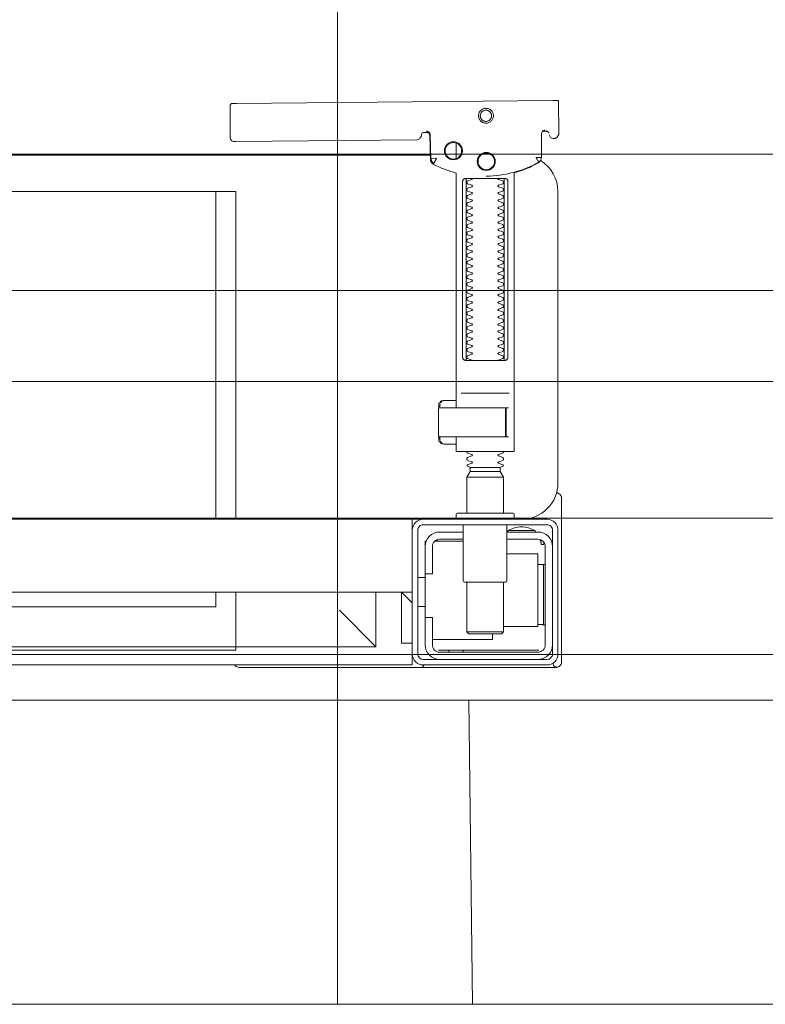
# Model space of a CAD drawing. Header units: millimetres. Extents: x -6792 to 22441, y -13430 to 4653.
# Tile 42 of 256: x -4242 to -4221, y -10145 to -10118. Entities that reach past the tile are written whole.
import ezdxf

# ---------------------------------------------------------------- set-up
doc = ezdxf.new("R2010")
doc.units = ezdxf.units.MM
doc.linetypes.add('Kropki i Kreski', pattern=[6.702778, 3.527778, -1.763889, 0, -1.411111])
doc.layers.add('_A_OCIEPLENIE_WNĘTRZA', color=7, linetype='BATTING', lineweight=0, true_color=0x595959)
doc.layers.add('TS_INNE_OBIEKTY', color=7, linetype='Continuous', lineweight=25, true_color=0xe60000)
doc.layers.add('_A_WIDOK_URZĄDZENIA NA DACHU', color=163, linetype='Continuous', lineweight=13)
doc.layers.add('_A_ŚCIANY WEWNĘTRZNE', color=7, linetype='Continuous', lineweight=13)
doc.layers.add('Wyposazenie Wew - Urzadzenia Sanitarne', color=6, linetype='Continuous')
doc.linetypes.add('BATTING', pattern='A,0.0001,-0.1,[134,ltypeshp.shx,S=0.1,R=0,X=-0.1,Y=0],-0.2,[134,ltypeshp.shx,S=0.1,R=180,X=0.1,Y=0],-0.1', length=0.4001)

# ---------------------------------------------------------------- blocks, each defined once
blk = doc.blocks.new('zw$47C3')
at = {"lineweight": 0}
for points in [[(0.41561, 0.15596), (0.41465, 0.15595), (0.41442, 0.15592), (0.4142, 0.15584), (0.414, 0.15571), (0.41402, 0.15575), (0.41396, 0.15555), (0.41394, 0.15535, -0.157432), (0.41376, 0.15476), (0.41347, 0.15436, -0.241147), (0.41267, 0.15393), (0.36288, 0.15346), (0.36271, 0.15345), (0.36256, 0.15345), (0.36245, 0.15345), (0.36231, 0.15346), (0.36215, 0.15348), (0.36199, 0.15353), (0.36184, 0.15361), (0.36171, 0.15371), (0.36159, 0.15383), (0.3615, 0.15397), (0.36143, 0.15412), (0.36139, 0.15428), (0.36137, 0.15445), (0.36132, 0.16345), (0.3616, 0.16384)], [(0.44785, 0.15658), (0.44764, 0.15656), (0.44742, 0.15648), (0.44722, 0.15635), (0.44703, 0.15614, 0.132231), (0.44689, 0.15564), (0.44684, 0.14909)], [(0.44905, 0.15528, 0.415336), (0.45007, 0.15429)], [(0.45022, 0.1543), (0.45035, 0.1543), (0.4505, 0.15431), (0.45064, 0.15434), (0.45078, 0.1544), (0.45091, 0.15447), (0.45102, 0.15456), (0.45113, 0.15466), (0.45145, 0.15512, 0.158481), (0.45163, 0.15571)], [(0.43169, 0.14393, 0.125713), (0.44604, 0.14774, 0.121439), (0.44656, 0.14823, -0.262119), (0.45138, 0.13968), (0.45138, 0.05968, -0.414214), (0.44138, 0.04968), (0.43889, 0.04968, 0.405519), (0.43938, 0.05018), (0.43938, 0.05088, 0.414214), (0.43888, 0.05138), (0.42388, 0.05138, 0.414214), (0.42338, 0.05088), (0.42338, 0.05018, 0.405519), (0.42386, 0.04968, 0.001664), (0.41131, 0.04968)], [(0.42338, 0.07232), (0.42338, 0.06852, 0.414214), (0.42358, 0.06832), (0.43599, 0.06832), (0.43918, 0.06832, 0.414214), (0.43938, 0.06852), (0.43938, 0.14485), (0.44022, 0.1451), (0.44106, 0.14537), (0.44189, 0.14568), (0.44271, 0.146), (0.44353, 0.14635), (0.44433, 0.14672), (0.44512, 0.14712), (0.44593, 0.14756), (0.44602, 0.14762), (0.4461, 0.14768), (0.44618, 0.14775), (0.44626, 0.14782), (0.44633, 0.1479), (0.44639, 0.14799)], [(0.42785, 0.09332, 0.182836), (0.42774, 0.09341), (0.42652, 0.09381, 0.050055), (0.42638, 0.09408), (0.42638, 0.09436, 0.050055), (0.42652, 0.09462), (0.42774, 0.09503, 0.719897), (0.42774, 0.09541), (0.42652, 0.09581, 0.050055), (0.42638, 0.09608), (0.42638, 0.09636, 0.050055), (0.42652, 0.09662), (0.42774, 0.09703, 0.719897), (0.42774, 0.09741), (0.42652, 0.09781, 0.050055), (0.42638, 0.09808), (0.42638, 0.09836, 0.050055), (0.42652, 0.09862), (0.42774, 0.09903, 0.719897), (0.42774, 0.09941), (0.42652, 0.09981, 0.050055), (0.42638, 0.10008), (0.42638, 0.10036, 0.050055), (0.42652, 0.10062), (0.42774, 0.10103, 0.719897), (0.42774, 0.10141), (0.42652, 0.10181, 0.050055), (0.42638, 0.10208), (0.42638, 0.10236, 0.050055), (0.42652, 0.10262), (0.42774, 0.10303, 0.719897), (0.42774, 0.10341), (0.42652, 0.10381, 0.050055), (0.42638, 0.10408), (0.42638, 0.10436, 0.050055), (0.42652, 0.10462), (0.42774, 0.10503, 0.719897), (0.42774, 0.10541), (0.42652, 0.10581, 0.050055), (0.42638, 0.10608), (0.42638, 0.10636, 0.050055), (0.42652, 0.10662), (0.42774, 0.10703, 0.719897), (0.42774, 0.10741), (0.42652, 0.10781, 0.050055), (0.42638, 0.10808), (0.42638, 0.10836, 0.050055), (0.42652, 0.10862), (0.42774, 0.10903, 0.719897), (0.42774, 0.10941), (0.42652, 0.10981, 0.050055), (0.42638, 0.11008), (0.42638, 0.11036, 0.050055), (0.42652, 0.11062), (0.42774, 0.11103, 0.719897), (0.42774, 0.11141), (0.42652, 0.11181, 0.050055), (0.42638, 0.11208), (0.42638, 0.11236, 0.050055), (0.42652, 0.11262), (0.42774, 0.11303, 0.719897), (0.42774, 0.11341), (0.42652, 0.11381, 0.050055), (0.42638, 0.11408), (0.42638, 0.11436, 0.050055), (0.42652, 0.11462), (0.42774, 0.11503, 0.719897), (0.42774, 0.11541), (0.42652, 0.11581, 0.050055), (0.42638, 0.11608), (0.42638, 0.11636, 0.050055), (0.42652, 0.11662), (0.42774, 0.11703, 0.719897), (0.42774, 0.11741), (0.42652, 0.11781, 0.050055), (0.42638, 0.11808), (0.42638, 0.11836, 0.050055), (0.42652, 0.11862), (0.42774, 0.11903, 0.719897), (0.42774, 0.11941), (0.42652, 0.11981, 0.050055), (0.42638, 0.12008), (0.42638, 0.12036, 0.050055), (0.42652, 0.12062), (0.42774, 0.12103, 0.719897), (0.42774, 0.12141), (0.42652, 0.12181, 0.050055), (0.42638, 0.12208), (0.42638, 0.12236, 0.050055), (0.42652, 0.12262), (0.42774, 0.12303, 0.719897), (0.42774, 0.12341), (0.42652, 0.12381, 0.050055), (0.42638, 0.12408), (0.42638, 0.12436, 0.050055), (0.42652, 0.12462), (0.42774, 0.12503, 0.719897), (0.42774, 0.12541), (0.42652, 0.12581, 0.050055), (0.42638, 0.12608), (0.42638, 0.12636, 0.050055), (0.42652, 0.12662), (0.42774, 0.12703, 0.719897), (0.42774, 0.12741), (0.42652, 0.12781, 0.050055), (0.42638, 0.12808), (0.42638, 0.12836, 0.050055), (0.42652, 0.12862), (0.42774, 0.12903, 0.719897), (0.42774, 0.12941), (0.42652, 0.12981, 0.050055), (0.42638, 0.13008), (0.42638, 0.13036, 0.050055), (0.42652, 0.13062), (0.42774, 0.13103, 0.719897), (0.42774, 0.13141), (0.42652, 0.13181, 0.050055), (0.42638, 0.13208), (0.42638, 0.13236, 0.050055), (0.42652, 0.13262), (0.42774, 0.13303, 0.719897), (0.42774, 0.13341), (0.42652, 0.13381, 0.050055), (0.42638, 0.13408), (0.42638, 0.13436, 0.050055), (0.42652, 0.13462), (0.42774, 0.13503, 0.719897), (0.42774, 0.13541), (0.42652, 0.13581, 0.050055), (0.42638, 0.13608), (0.42638, 0.13636, 0.050055), (0.42652, 0.13662), (0.42774, 0.13703, 0.719897), (0.42774, 0.13741), (0.42652, 0.13781, 0.050055), (0.42638, 0.13808), (0.42638, 0.13836, 0.050055), (0.42652, 0.13862), (0.42774, 0.13903, 0.719897), (0.42774, 0.13941), (0.42652, 0.13981, 0.050055), (0.42638, 0.14008), (0.42638, 0.14036, 0.050055), (0.42652, 0.14062), (0.42774, 0.14103, 0.719897), (0.42774, 0.14141), (0.42652, 0.14181, 0.050055), (0.42638, 0.14208), (0.42638, 0.14236, 0.050055), (0.42652, 0.14262), (0.42774, 0.14303, 0.474594), (0.42785, 0.14332)], [(0.4349, 0.14332, 0.474594), (0.43501, 0.14303), (0.43623, 0.14262, 0.050055), (0.43638, 0.14236), (0.43638, 0.14208, 0.050055), (0.43623, 0.14181), (0.43501, 0.14141, 0.719897), (0.43501, 0.14103), (0.43623, 0.14062, 0.050055), (0.43638, 0.14036), (0.43638, 0.14008, 0.050055), (0.43623, 0.13981), (0.43501, 0.13941, 0.719897), (0.43501, 0.13903), (0.43623, 0.13862, 0.050055), (0.43638, 0.13836), (0.43638, 0.13808, 0.050055), (0.43623, 0.13781), (0.43501, 0.13741, 0.719897), (0.43501, 0.13703), (0.43623, 0.13662, 0.050055), (0.43638, 0.13636), (0.43638, 0.13608, 0.050055), (0.43623, 0.13581), (0.43501, 0.13541, 0.719897), (0.43501, 0.13503), (0.43623, 0.13462, 0.050055), (0.43638, 0.13436), (0.43638, 0.13408, 0.050055), (0.43623, 0.13381), (0.43501, 0.13341, 0.719897), (0.43501, 0.13303), (0.43623, 0.13262, 0.050055), (0.43638, 0.13236), (0.43638, 0.13208, 0.050055), (0.43623, 0.13181), (0.43501, 0.13141, 0.719897), (0.43501, 0.13103), (0.43623, 0.13062, 0.050055), (0.43638, 0.13036), (0.43638, 0.13008, 0.050055), (0.43623, 0.12981), (0.43501, 0.12941, 0.719897), (0.43501, 0.12903), (0.43623, 0.12862, 0.050055), (0.43638, 0.12836), (0.43638, 0.12808, 0.050055), (0.43623, 0.12781), (0.43501, 0.12741, 0.719897), (0.43501, 0.12703), (0.43623, 0.12662, 0.050055), (0.43638, 0.12636), (0.43638, 0.12608, 0.050055), (0.43623, 0.12581), (0.43501, 0.12541, 0.719897), (0.43501, 0.12503), (0.43623, 0.12462, 0.050055), (0.43638, 0.12436), (0.43638, 0.12408, 0.050055), (0.43623, 0.12381), (0.43501, 0.12341, 0.719897), (0.43501, 0.12303), (0.43623, 0.12262, 0.050055), (0.43638, 0.12236), (0.43638, 0.12208, 0.050055), (0.43623, 0.12181), (0.43501, 0.12141, 0.719897), (0.43501, 0.12103), (0.43623, 0.12062, 0.050055), (0.43638, 0.12036), (0.43638, 0.12008, 0.050055), (0.43623, 0.11981), (0.43501, 0.11941, 0.719897), (0.43501, 0.11903), (0.43623, 0.11862, 0.050055), (0.43638, 0.11836), (0.43638, 0.11808, 0.050055), (0.43623, 0.11781), (0.43501, 0.11741, 0.719897), (0.43501, 0.11703), (0.43623, 0.11662, 0.050055), (0.43638, 0.11636), (0.43638, 0.11608, 0.050055), (0.43623, 0.11581), (0.43501, 0.11541, 0.719897), (0.43501, 0.11503), (0.43623, 0.11462, 0.050055), (0.43638, 0.11436), (0.43638, 0.11408, 0.050055), (0.43623, 0.11381), (0.43501, 0.11341, 0.719897), (0.43501, 0.11303), (0.43623, 0.11262, 0.050055), (0.43638, 0.11236), (0.43638, 0.11208, 0.050055), (0.43623, 0.11181), (0.43501, 0.11141, 0.719897), (0.43501, 0.11103), (0.43623, 0.11062, 0.050055), (0.43638, 0.11036), (0.43638, 0.11008, 0.050055), (0.43623, 0.10981), (0.43501, 0.10941, 0.719897), (0.43501, 0.10903), (0.43623, 0.10862, 0.050055), (0.43638, 0.10836), (0.43638, 0.10808, 0.050055), (0.43623, 0.10781), (0.43501, 0.10741, 0.719897), (0.43501, 0.10703), (0.43623, 0.10662, 0.050055), (0.43638, 0.10636), (0.43638, 0.10608, 0.050055), (0.43623, 0.10581), (0.43501, 0.10541, 0.719897), (0.43501, 0.10503), (0.43623, 0.10462, 0.050055), (0.43638, 0.10436), (0.43638, 0.10408, 0.050055), (0.43623, 0.10381), (0.43501, 0.10341, 0.719897), (0.43501, 0.10303), (0.43623, 0.10262, 0.050055), (0.43638, 0.10236), (0.43638, 0.10208, 0.050055), (0.43623, 0.10181), (0.43501, 0.10141, 0.719897), (0.43501, 0.10103), (0.43623, 0.10062, 0.050055), (0.43638, 0.10036), (0.43638, 0.10008, 0.050055), (0.43623, 0.09981), (0.43501, 0.09941, 0.719897), (0.43501, 0.09903), (0.43623, 0.09862, 0.050055), (0.43638, 0.09836), (0.43638, 0.09808, 0.050055), (0.43623, 0.09781), (0.43501, 0.09741, 0.719897), (0.43501, 0.09703), (0.43623, 0.09662, 0.050055), (0.43638, 0.09636), (0.43638, 0.09608, 0.050055), (0.43623, 0.09581), (0.43501, 0.09541, 0.719897), (0.43501, 0.09503), (0.43623, 0.09462, 0.050055), (0.43638, 0.09436), (0.43638, 0.09408, 0.050055), (0.43623, 0.09381), (0.43501, 0.09341, 0.182836), (0.4349, 0.09332)], [(0.43713, 0.07252), (0.43713, 0.08011), (0.4371, 0.08022), (0.43702, 0.08029), (0.43692, 0.08032), (0.43702, 0.0803), (0.43711, 0.08024), (0.43715, 0.08014), (0.43715, 0.07252), (0.43712, 0.07241), (0.43704, 0.07234), (0.43685, 0.07232), (0.43695, 0.07237), (0.43701, 0.07252), (0.43701, 0.08012), (0.43694, 0.08027), (0.43685, 0.08032), (0.41881, 0.08032, 0.414214), (0.41861, 0.08012), (0.41861, 0.07252, 0.414214), (0.41881, 0.07232), (0.43685, 0.07232)], [(0.43693, 0.07232, 0.414213), (0.43713, 0.07252), (0.43713, 0.08011), (0.43713, 0.07252), (0.4371, 0.07241), (0.43702, 0.07234), (0.43692, 0.07232)], [(0.42638, 0.06836), (0.42638, 0.06812, -0.050055), (0.42652, 0.06786), (0.42774, 0.06745, -0.719897), (0.42774, 0.06707), (0.42652, 0.06666, -0.050055), (0.42638, 0.0664), (0.42638, 0.06612, -0.050055), (0.42652, 0.06586), (0.42774, 0.06545, -0.719897), (0.42774, 0.06507), (0.42652, 0.06466, -0.050055), (0.42638, 0.0644), (0.42728, 0.06388), (0.42728, 0.06282), (0.42638, 0.06126), (0.42638, 0.05138)], [(0.43638, 0.06836), (0.43638, 0.06812, 0.050055), (0.43623, 0.06786), (0.43501, 0.06745, 0.719897), (0.43501, 0.06707), (0.43623, 0.06666, 0.050055), (0.43638, 0.0664), (0.43638, 0.06612, 0.050055), (0.43623, 0.06586), (0.43501, 0.06545, 0.719897), (0.43501, 0.06507), (0.43623, 0.06466, 0.050055), (0.43638, 0.0644), (0.43548, 0.06388), (0.43548, 0.06282), (0.43638, 0.06126), (0.43638, 0.05138)], [(0.45148, 0.05684, 0.126559), (0.45099, 0.05693)], [(0.45237, 0.05547, 0.198909), (0.45193, 0.05654, 0.091301), (0.45148, 0.05684)], [(0.41517, 0.04368), (0.41488, 0.04368), (0.41488, 0.04218, -0.414214), (0.41888, 0.04618), (0.42538, 0.04618)], [(0.42538, 0.04818), (0.42538, 0.03288, 0.414214), (0.42588, 0.03238), (0.43688, 0.03238, 0.414214), (0.43738, 0.03288), (0.43738, 0.04818)], [(0.44512, 0.04656, 0.119096), (0.44137, 0.04764, 0.119096), (0.43762, 0.04656)], [(0.44512, 0.04618), (0.44512, 0.04656), (0.43762, 0.04656), (0.43762, 0.04618), (0.44588, 0.04618, -0.414214), (0.44988, 0.04218)], [(0.42538, 0.04418), (0.41888, 0.04418, 0.414214), (0.41688, 0.04218), (0.41688, 0.03468), (0.41488, 0.03468), (0.41488, 0.01518, 0.414214), (0.41888, 0.01118)], [(0.41488, 0.02268), (0.41688, 0.02268), (0.41688, 0.01518, 0.414214), (0.41888, 0.01318), (0.44588, 0.01318, 0.414214), (0.44788, 0.01518), (0.44788, 0.04218, 0.414214), (0.44588, 0.04418), (0.43738, 0.04418)], [(0.44588, 0.03721), (0.44652, 0.03722), (0.44679, 0.03722), (0.44697, 0.03722), (0.44704, 0.03722, 0.116465), (0.44726, 0.03728), (0.44738, 0.03733), (0.44738, 0.02063), (0.44726, 0.02068, 0.116465), (0.44704, 0.02074), (0.44679, 0.02074), (0.44652, 0.02074), (0.44588, 0.02075)], [(0.44588, 0.01118, 0.414214), (0.44988, 0.01518)], [(0.36261, 0.00968), (0.3628, 0.00944), (0.36303, 0.00925), (0.36329, 0.0091), (0.36358, 0.00901), (0.36388, 0.00898), (0.41367, 0.00898, 0.326231), (0.41463, 0.00968)], [(0.45007, 0.01002, 0.000114), (0.45007, 0.01002, 0.517015), (0.45141, 0.00909), (0.45131, 0.00905), (0.45121, 0.00903), (0.45109, 0.009), (0.45096, 0.00899), (0.45086, 0.00899), (0.4504, 0.00899), (0.44978, 0.00899), (0.44908, 0.00899), (0.41565, 0.00899), (0.4153, 0.00899), (0.41494, 0.00899), (0.41461, 0.00899), (0.41431, 0.00899), (0.41406, 0.00899), (0.41387, 0.00899), (0.41374, 0.00899)], [(0.45148, 0.00912, 0.091301), (0.45193, 0.00942, 0.198909), (0.45237, 0.01048)]]:
    blk.add_lwpolyline(points, format="xyb", dxfattribs=at)
for points in [[(0.45001, 0.1647), (0.36311, 0.16387)], [(0.4515, 0.1647), (0.45163, 0.15571)], [(0.41523, 0.15607), (0.41547, 0.15602), (0.41563, 0.15596), (0.41577, 0.15586), (0.4159, 0.15574), (0.41601, 0.1556), (0.41609, 0.15544), (0.41614, 0.15527), (0.41616, 0.1551), (0.41633, 0.14854), (0.41634, 0.14842), (0.41636, 0.14832), (0.41638, 0.14822), (0.41641, 0.14812), (0.41644, 0.14802), (0.41649, 0.14793), (0.41653, 0.14784), (0.41659, 0.14775), (0.41665, 0.14767), (0.41672, 0.14758), (0.4168, 0.14751), (0.41687, 0.14744), (0.41696, 0.14737), (0.41704, 0.14731), (0.41713, 0.14726), (0.41788, 0.14688), (0.41864, 0.14651), (0.41941, 0.14617), (0.42019, 0.14585), (0.42097, 0.14555), (0.42177, 0.14527), (0.42257, 0.14502), (0.42338, 0.14478), (0.42338, 0.08032)], [(0.41647, 0.14871), (0.4163, 0.1553), (0.41628, 0.15547), (0.41623, 0.15563), (0.41615, 0.15579), (0.41605, 0.15592), (0.41593, 0.15604), (0.41579, 0.15614), (0.41563, 0.15621), (0.41546, 0.15626), (0.41529, 0.15627)], [(0.44895, 0.15573), (0.44886, 0.15586), (0.44876, 0.15598), (0.44864, 0.15608), (0.4485, 0.15617), (0.44836, 0.15623), (0.4482, 0.15626), (0.44805, 0.15627), (0.44715, 0.15626)], [(0.42338, 0.15305), (0.42338, 0.14874)], [(0.4163, 0.14968), (0.08661, 0.14968)], [(0.42621, 0.14232), (0.42621, 0.09432)], [(0.43661, 0.09432), (0.43661, 0.14232)], [(0.1329, 0.04968), (0.1329, 0.13968), (0.3629, 0.13968), (0.3629, 0.04968)], [(0.3574, 0.13968), (0.3574, 0.04968)], [(0.43799, 0.08432), (0.42482, 0.08432)], [(0.4187, 0.08028), (0.4187, 0.08144), (0.41874, 0.08156), (0.41883, 0.08164), (0.41904, 0.08169)], [(0.41889, 0.08053), (0.41892, 0.08079), (0.41904, 0.08132)], [(0.41948, 0.08203), (0.41913, 0.08162), (0.41913, 0.08196), (0.41916, 0.08207), (0.41924, 0.08214), (0.41935, 0.08218), (0.41947, 0.08219), (0.4196, 0.08219), (0.41979, 0.08221), (0.42024, 0.08232), (0.42338, 0.08232)], [(0.41985, 0.08224), (0.41994, 0.0823), (0.42014, 0.08232)], [(0.42508, 0.08032), (0.43618, 0.08032), (0.43775, 0.08032)], [(0.41904, 0.07094), (0.41893, 0.07096), (0.41883, 0.07099), (0.41875, 0.07106), (0.4187, 0.0712), (0.4187, 0.07235)], [(0.41904, 0.07131), (0.41892, 0.07185), (0.41889, 0.0721)], [(0.42338, 0.07032), (0.42024, 0.07032), (0.41979, 0.07042), (0.41968, 0.07044), (0.41957, 0.07044), (0.41944, 0.07045), (0.41932, 0.07046), (0.41921, 0.07052), (0.41913, 0.07067), (0.41913, 0.07101), (0.41948, 0.07061)], [(0.42014, 0.07032), (0.42003, 0.07032), (0.41985, 0.0704)], [(0.43696, 0.07232), (0.43775, 0.07232)], [(0.42728, 0.06388), (0.43548, 0.06388)], [(0.43548, 0.06282), (0.42728, 0.06282)], [(0.43638, 0.06126), (0.42638, 0.06126)], [(0.451, 0.05696), (0.45113, 0.05695), (0.45125, 0.05692), (0.45138, 0.05688)], [(0.45237, 0.05547), (0.45237, 0.01048)], [(0.09138, 0.04668), (0.09138, 0.04968), (0.41138, 0.04968), (0.41138, 0.04668)], [(0.41138, 0.03368), (0.41138, 0.04568)], [(0.42538, 0.04368), (0.41755, 0.04368)], [(0.41838, 0.04412), (0.41831, 0.04403), (0.41824, 0.04393), (0.41818, 0.04381), (0.41813, 0.04368)], [(0.44636, 0.04412), (0.44643, 0.04404), (0.44649, 0.04395), (0.44654, 0.04385), (0.44659, 0.04376), (0.44663, 0.04365), (0.44666, 0.04355), (0.44669, 0.04344), (0.44671, 0.04333), (0.44673, 0.04322), (0.44674, 0.04311), (0.44675, 0.04301), (0.44677, 0.04291), (0.44675, 0.04281), (0.44685, 0.04278), (0.44695, 0.04278), (0.44705, 0.04278), (0.44716, 0.04278), (0.44727, 0.04278), (0.4475, 0.04278), (0.44754, 0.04288), (0.44753, 0.04299), (0.4475, 0.04311), (0.44747, 0.04324), (0.44742, 0.04336), (0.44732, 0.04357)], [(0.41488, 0.03468), (0.41488, 0.04218)], [(0.43738, 0.04018), (0.44588, 0.04018), (0.44588, 0.02018), (0.43638, 0.02018)], [(0.44728, 0.03729), (0.44739, 0.03729), (0.44753, 0.03729), (0.44769, 0.03729), (0.44788, 0.03729)], [(0.41288, 0.03368), (0.41488, 0.03368)], [(0.42638, 0.03238), (0.42638, 0.01872), (0.42688, 0.01822), (0.43588, 0.01822), (0.43638, 0.01872), (0.43638, 0.03238)], [(0.41138, 0.02668), (0.40838, 0.02968), (0.41138, 0.02968), (0.09138, 0.02968), (0.09438, 0.02968), (0.09138, 0.02668)], [(0.3574, 0.02968), (0.3574, 0.0256), (0.1329, 0.0256)], [(0.3629, 0.02968), (0.3629, 0.01468), (0.40138, 0.01468)], [(0.39138, 0.02468), (0.40138, 0.01468), (0.40138, 0.02968)], [(0.41138, 0.01568), (0.40838, 0.01568), (0.40838, 0.02968)], [(0.41288, 0.02568), (0.41488, 0.02568)], [(0.44788, 0.02067), (0.44769, 0.02067), (0.44753, 0.02067), (0.44739, 0.02067), (0.44728, 0.02067)], [(0.41688, 0.01668), (0.43338, 0.01668), (0.43338, 0.01822)], [(0.43638, 0.01872), (0.42638, 0.01872)], [(0.41859, 0.01368), (0.44604, 0.01368), (0.44615, 0.01368)], [(0.42137, 0.01318), (0.42137, 0.01368)], [(0.42537, 0.01318), (0.42537, 0.01368)], [(0.41138, 0.01268), (0.41138, 0.00968), (0.28443, 0.00968)]]:
    blk.add_lwpolyline(points, dxfattribs=at)
for points in [[(0.43162, 0.15848), (0.43182, 0.15849), (0.43202, 0.15852), (0.43221, 0.15857), (0.4324, 0.15864), (0.43258, 0.15873), (0.43275, 0.15883), (0.43291, 0.15895), (0.43306, 0.15909), (0.43319, 0.15924), (0.43331, 0.1594), (0.43341, 0.15958), (0.4335, 0.15976), (0.43356, 0.15995), (0.43361, 0.16014), (0.43364, 0.16034), (0.43365, 0.16054), (0.43363, 0.16075), (0.4336, 0.16094), (0.43355, 0.16114), (0.43348, 0.16133), (0.43339, 0.16151), (0.43329, 0.16168), (0.43317, 0.16184), (0.43303, 0.16199), (0.43288, 0.16212), (0.43272, 0.16224), (0.43255, 0.16234), (0.43236, 0.16242), (0.43217, 0.16249), (0.43198, 0.16254), (0.43178, 0.16256), (0.43158, 0.16257), (0.43138, 0.16256), (0.43118, 0.16253), (0.43098, 0.16248), (0.4308, 0.16241), (0.43061, 0.16232), (0.43044, 0.16222), (0.43028, 0.1621), (0.43014, 0.16196), (0.43, 0.16181), (0.42988, 0.16165), (0.42978, 0.16147), (0.4297, 0.16129), (0.42963, 0.1611), (0.42959, 0.1609), (0.42956, 0.16071), (0.42955, 0.1605), (0.42956, 0.1603), (0.42959, 0.16011), (0.42964, 0.15991), (0.42971, 0.15972), (0.4298, 0.15954), (0.42991, 0.15937), (0.43003, 0.15921), (0.43016, 0.15906), (0.43031, 0.15893), (0.43048, 0.15881), (0.43065, 0.15871), (0.43083, 0.15863), (0.43102, 0.15856), (0.43122, 0.15851), (0.43142, 0.15849)], [(0.43161, 0.15897), (0.43176, 0.15898), (0.43191, 0.159), (0.43206, 0.15904), (0.4322, 0.15909), (0.43234, 0.15916), (0.43247, 0.15924), (0.43259, 0.15933), (0.4327, 0.15943), (0.4328, 0.15955), (0.43289, 0.15967), (0.43297, 0.1598), (0.43303, 0.15994), (0.43308, 0.16008), (0.43312, 0.16023), (0.43314, 0.16038), (0.43314, 0.16053), (0.43314, 0.16068), (0.43311, 0.16084), (0.43307, 0.16098), (0.43302, 0.16113), (0.43295, 0.16126), (0.43287, 0.16139), (0.43278, 0.16151), (0.43268, 0.16162), (0.43257, 0.16173), (0.43244, 0.16182), (0.43231, 0.16189), (0.43217, 0.16196), (0.43203, 0.16201), (0.43188, 0.16204), (0.43173, 0.16206), (0.43158, 0.16207), (0.43143, 0.16206), (0.43128, 0.16204), (0.43113, 0.162), (0.43099, 0.16194), (0.43085, 0.16188), (0.43072, 0.1618), (0.4306, 0.16171), (0.43049, 0.1616), (0.43039, 0.16149), (0.4303, 0.16137), (0.43022, 0.16124), (0.43016, 0.1611), (0.43011, 0.16095), (0.43007, 0.16081), (0.43005, 0.16066), (0.43004, 0.1605), (0.43005, 0.16035), (0.43008, 0.1602), (0.43012, 0.16005), (0.43017, 0.15991), (0.43023, 0.15977), (0.43031, 0.15964), (0.43041, 0.15952), (0.43051, 0.15941), (0.43062, 0.15931), (0.43075, 0.15922), (0.43088, 0.15914), (0.43102, 0.15908), (0.43116, 0.15903), (0.43131, 0.159), (0.43146, 0.15897)], [(0.41725, 0.14754), (0.4172, 0.14756), (0.41715, 0.1476), (0.4171, 0.14763), (0.41706, 0.14767), (0.41701, 0.14771), (0.41696, 0.14776), (0.41691, 0.14781), (0.41686, 0.14786), (0.41682, 0.14791), (0.41677, 0.14797), (0.41674, 0.14803), (0.4167, 0.14809), (0.41667, 0.14815), (0.41664, 0.14821), (0.41661, 0.14828), (0.41659, 0.14834), (0.41656, 0.14841), (0.41655, 0.14847), (0.41653, 0.14854), (0.41652, 0.1486), (0.41651, 0.14866), (0.41651, 0.14872), (0.4165, 0.14877), (0.41656, 0.14879), (0.4178, 0.14884), (0.41786, 0.14884), (0.41792, 0.14884), (0.41797, 0.14886), (0.41802, 0.14883), (0.41799, 0.14879), (0.41796, 0.14874), (0.41793, 0.14869), (0.4179, 0.14863), (0.41732, 0.14754)], [(0.4367, 0.14332), (0.43679, 0.14331), (0.43688, 0.1433), (0.43696, 0.14329), (0.43705, 0.14326), (0.43713, 0.14323), (0.43721, 0.14319), (0.43728, 0.14314), (0.43735, 0.14308), (0.43741, 0.14302), (0.43747, 0.14294), (0.43752, 0.14286), (0.43757, 0.14276), (0.4376, 0.14266), (0.43763, 0.14255), (0.43765, 0.14243), (0.43765, 0.14232), (0.43765, 0.09432), (0.43765, 0.0942), (0.43763, 0.09409), (0.4376, 0.09398), (0.43757, 0.09387), (0.43752, 0.09378), (0.43747, 0.09369), (0.43741, 0.09362), (0.43735, 0.09355), (0.43728, 0.09349), (0.43721, 0.09344), (0.43713, 0.0934), (0.43705, 0.09337), (0.43696, 0.09335), (0.43688, 0.09333), (0.43679, 0.09332), (0.4367, 0.09332), (0.42612, 0.09332), (0.42604, 0.09332), (0.42595, 0.09333), (0.42586, 0.09335), (0.42578, 0.09337), (0.42569, 0.0934), (0.42561, 0.09344), (0.42554, 0.09349), (0.42547, 0.09355), (0.4254, 0.09362), (0.42535, 0.09369), (0.42529, 0.09378), (0.42525, 0.09387), (0.42521, 0.09398), (0.42518, 0.09409), (0.42517, 0.0942), (0.42516, 0.09432), (0.42516, 0.14232), (0.42517, 0.14243), (0.42518, 0.14255), (0.42521, 0.14266), (0.42525, 0.14276), (0.42529, 0.14286), (0.42535, 0.14294), (0.4254, 0.14302), (0.42547, 0.14308), (0.42554, 0.14314), (0.42561, 0.14319), (0.42569, 0.14323), (0.42578, 0.14326), (0.42586, 0.14329), (0.42595, 0.1433), (0.42604, 0.14331), (0.42612, 0.14332)], [(0.1329, 0.01368), (0.3629, 0.01368), (0.3629, 0.01468), (0.1329, 0.01468)]]:
    blk.add_lwpolyline(points, close=True, dxfattribs=at)
for points in [[(0.44684, 0.14908), (0.44684, 0.14908), (0.44684, 0.14908), (0.44684, 0.14909), (0.44684, 0.14909), (0.44684, 0.14909), (0.44684, 0.14909), (0.44684, 0.14909), (0.44684, 0.14909), (0.44684, 0.14909), (0.44684, 0.14909), (0.44684, 0.14909), (0.44684, 0.14909), (0.44684, 0.14909), (0.44684, 0.14909), (0.44684, 0.14909), (0.44684, 0.14909), (0.44684, 0.14909), (0.44684, 0.14909), (0.44684, 0.14909), (0.44684, 0.14908), (0.44684, 0.14908), (0.44684, 0.14908), (0.44684, 0.14908), (0.44684, 0.14908), (0.44684, 0.14908), (0.44684, 0.14908), (0.44684, 0.14908), (0.44684, 0.14908), (0.44684, 0.14908), (0.44684, 0.14908), (0.44683, 0.14908), (0.44683, 0.14908), (0.44683, 0.14908), (0.44683, 0.14908), (0.44683, 0.14908), (0.44683, 0.14908), (0.44683, 0.14909), (0.44683, 0.14909), (0.44683, 0.14909), (0.44683, 0.14909), (0.44683, 0.14909), (0.44682, 0.14909), (0.44682, 0.14909), (0.44682, 0.14909), (0.44682, 0.14909), (0.44682, 0.14909), (0.44682, 0.14908), (0.44681, 0.14908), (0.44681, 0.14908), (0.44681, 0.14908), (0.44681, 0.14908), (0.44681, 0.14908), (0.44681, 0.14908), (0.4468, 0.14908), (0.4468, 0.14908), (0.4468, 0.14908), (0.4468, 0.14908), (0.4468, 0.14908), (0.4468, 0.14908), (0.44679, 0.14908), (0.44679, 0.14908), (0.44679, 0.14908), (0.44679, 0.14908), (0.44679, 0.14908), (0.44678, 0.14908), (0.44678, 0.14908), (0.44678, 0.14908), (0.44678, 0.14908), (0.44677, 0.14908), (0.44677, 0.14908), (0.44677, 0.14908), (0.44676, 0.14908), (0.44675, 0.14909), (0.44675, 0.14909), (0.44674, 0.14909), (0.44674, 0.14909), (0.44673, 0.14909), (0.44673, 0.14909), (0.44673, 0.14909), (0.44672, 0.14909), (0.44672, 0.14909), (0.44671, 0.14909), (0.44671, 0.14909), (0.4467, 0.14909), (0.44669, 0.14909), (0.44669, 0.14909), (0.44668, 0.14909), (0.44668, 0.14909), (0.44667, 0.14909), (0.44666, 0.14909), (0.44666, 0.14909), (0.44665, 0.14909), (0.44664, 0.14909), (0.44663, 0.14909), (0.44663, 0.14909), (0.44662, 0.14909), (0.44661, 0.14909), (0.4466, 0.14909), (0.44659, 0.14909), (0.44658, 0.14909), (0.44658, 0.14909), (0.44657, 0.14909), (0.44656, 0.14909), (0.44655, 0.14909), (0.44654, 0.14909), (0.44653, 0.14909), (0.44652, 0.14909), (0.44651, 0.14909), (0.4465, 0.14909), (0.44649, 0.14909), (0.44648, 0.14909), (0.44647, 0.14909), (0.44646, 0.14909), (0.44645, 0.14909), (0.44644, 0.14909), (0.44643, 0.14909), (0.44642, 0.14909), (0.4464, 0.14909), (0.44639, 0.14909), (0.44638, 0.14909), (0.44637, 0.14909), (0.44636, 0.14909), (0.44635, 0.14909), (0.44634, 0.14909), (0.44632, 0.14909), (0.44631, 0.1491), (0.4463, 0.1491), (0.44629, 0.1491), (0.44628, 0.1491), (0.44626, 0.1491), (0.44625, 0.1491), (0.44624, 0.1491), (0.44623, 0.1491), (0.44621, 0.1491), (0.4462, 0.1491), (0.44619, 0.1491), (0.44607, 0.1491), (0.44601, 0.1491), (0.44596, 0.1491), (0.44593, 0.1491), (0.44591, 0.1491), (0.44588, 0.1491), (0.44586, 0.1491), (0.44583, 0.1491), (0.4458, 0.1491), (0.44578, 0.1491), (0.44575, 0.1491), (0.44573, 0.1491), (0.4457, 0.1491), (0.44568, 0.1491), (0.44565, 0.1491), (0.44564, 0.1491), (0.44563, 0.1491), (0.44561, 0.1491), (0.4456, 0.1491), (0.44558, 0.1491), (0.44557, 0.1491), (0.44556, 0.1491), (0.44555, 0.1491), (0.44555, 0.1491), (0.44554, 0.1491), (0.44554, 0.1491), (0.44553, 0.1491), (0.44552, 0.14911), (0.44552, 0.14911), (0.44551, 0.14911), (0.44551, 0.14911), (0.4455, 0.14911), (0.4455, 0.14911), (0.44549, 0.14911), (0.44549, 0.14911), (0.44549, 0.14911), (0.44548, 0.1491), (0.44548, 0.1491), (0.44548, 0.1491), (0.44547, 0.1491), (0.44547, 0.1491), (0.44547, 0.1491), (0.44546, 0.1491), (0.44546, 0.1491), (0.44546, 0.1491), (0.44545, 0.1491), (0.44545, 0.1491), (0.44545, 0.1491), (0.44544, 0.1491), (0.44544, 0.1491), (0.44543, 0.1491), (0.44543, 0.1491), (0.44543, 0.1491), (0.44543, 0.1491), (0.44543, 0.1491), (0.44542, 0.1491), (0.44542, 0.14911), (0.44542, 0.14911), (0.44541, 0.14911), (0.44541, 0.14911), (0.44541, 0.14911), (0.4454, 0.14911), (0.4454, 0.14912), (0.44539, 0.14912), (0.44539, 0.14912), (0.44539, 0.14912), (0.44538, 0.14912), (0.44538, 0.14912), (0.44538, 0.14912), (0.44538, 0.14912), (0.44538, 0.14912), (0.44537, 0.14912), (0.44537, 0.14912), (0.44537, 0.14912), (0.44537, 0.14912), (0.44537, 0.14912), (0.44537, 0.14912), (0.44537, 0.14912), (0.44536, 0.14912), (0.44536, 0.14912), (0.44536, 0.14912), (0.44536, 0.14912), (0.44536, 0.14912), (0.44535, 0.14911), (0.44535, 0.14911), (0.44535, 0.14911), (0.44535, 0.14911), (0.44535, 0.14911), (0.44535, 0.14911), (0.44535, 0.1491), (0.44534, 0.1491), (0.44534, 0.1491), (0.44534, 0.1491), (0.44534, 0.1491), (0.44534, 0.14909), (0.44534, 0.14909), (0.44534, 0.14909), (0.44534, 0.14909), (0.44534, 0.14908), (0.44534, 0.14908), (0.44534, 0.14908), (0.44534, 0.14908), (0.44534, 0.14908), (0.44534, 0.14907), (0.44534, 0.14907), (0.44535, 0.14907), (0.44535, 0.14907), (0.44535, 0.14907), (0.44535, 0.14906), (0.44535, 0.14906), (0.44535, 0.14906), (0.44535, 0.14906), (0.44536, 0.14906), (0.44536, 0.14905), (0.44536, 0.14905), (0.44537, 0.14905), (0.44537, 0.14905), (0.44538, 0.14904), (0.44538, 0.14904), (0.44538, 0.14903), (0.44539, 0.14903), (0.44539, 0.14903), (0.44539, 0.14902), (0.44539, 0.14902), (0.4454, 0.14902), (0.4454, 0.14901), (0.4454, 0.14901), (0.4454, 0.14901), (0.4454, 0.149), (0.44541, 0.149), (0.44541, 0.149), (0.44541, 0.14899), (0.44541, 0.14899), (0.44541, 0.14899), (0.44541, 0.14899), (0.44541, 0.14898), (0.44542, 0.14898), (0.44542, 0.14898), (0.44542, 0.14897), (0.44542, 0.14897), (0.44542, 0.14897), (0.44543, 0.14896), (0.44543, 0.14896), (0.44543, 0.14895), (0.44543, 0.14895), (0.44544, 0.14895), (0.44544, 0.14894), (0.44544, 0.14894), (0.44544, 0.14893), (0.44545, 0.14893), (0.44545, 0.14892), (0.44546, 0.14891), (0.44546, 0.1489), (0.44547, 0.14889), (0.44547, 0.14888), (0.44548, 0.14887), (0.44548, 0.14886), (0.44549, 0.14884), (0.44551, 0.14881), (0.44553, 0.14877), (0.44555, 0.14873), (0.44557, 0.14871), (0.44558, 0.1487), (0.44559, 0.14868), (0.4456, 0.14866), (0.44561, 0.14864), (0.44571, 0.14845), (0.44572, 0.14844), (0.44573, 0.14842), (0.44574, 0.1484), (0.44575, 0.14839), (0.44575, 0.14837), (0.44576, 0.14836), (0.44577, 0.14834), (0.44578, 0.14832), (0.44579, 0.14831), (0.4458, 0.14829), (0.44581, 0.14828), (0.44581, 0.14826), (0.44582, 0.14825), (0.44583, 0.14823), (0.44584, 0.14822), (0.44585, 0.14821), (0.44585, 0.14819), (0.44586, 0.14818), (0.44587, 0.14816), (0.44588, 0.14815), (0.44588, 0.14814), (0.44589, 0.14813), (0.4459, 0.14811), (0.4459, 0.1481), (0.44591, 0.14809), (0.44592, 0.14808), (0.44592, 0.14806), (0.44593, 0.14805), (0.44594, 0.14804), (0.44594, 0.14803), (0.44595, 0.14802), (0.44595, 0.14801), (0.44596, 0.148), (0.44596, 0.14799), (0.44597, 0.14798), (0.44598, 0.14797), (0.44598, 0.14796), (0.44599, 0.14795), (0.44599, 0.14794), (0.446, 0.14793), (0.446, 0.14792), (0.446, 0.14791), (0.44601, 0.1479), (0.44601, 0.1479), (0.44602, 0.14789), (0.44602, 0.14788), (0.44602, 0.14787), (0.44603, 0.14787), (0.44603, 0.14786), (0.44604, 0.14785), (0.44604, 0.14785), (0.44604, 0.14784), (0.44604, 0.14784), (0.44605, 0.14783), (0.44605, 0.14783), (0.44605, 0.14782), (0.44605, 0.14782), (0.44606, 0.14782), (0.44606, 0.14781), (0.44606, 0.14781), (0.44606, 0.14781), (0.44606, 0.14781), (0.44606, 0.14781), (0.44606, 0.1478), (0.44606, 0.1478), (0.44606, 0.1478), (0.44606, 0.1478), (0.44606, 0.1478), (0.44606, 0.1478), (0.44606, 0.1478), (0.44607, 0.14779), (0.44607, 0.14779), (0.44607, 0.14779), (0.44607, 0.14779), (0.44607, 0.14779), (0.44607, 0.14779), (0.44607, 0.14779), (0.44607, 0.14779), (0.44607, 0.14779), (0.44607, 0.14779), (0.44607, 0.14779), (0.44607, 0.14779), (0.44607, 0.14779), (0.44607, 0.14779), (0.44607, 0.14779), (0.44607, 0.14779), (0.44607, 0.14778), (0.44607, 0.14778), (0.44606, 0.14778), (0.44606, 0.14778), (0.44606, 0.14778), (0.44606, 0.14778), (0.44606, 0.14778), (0.44606, 0.14778), (0.44606, 0.14778), (0.44606, 0.14778), (0.44606, 0.14778), (0.44606, 0.14778), (0.44606, 0.14778), (0.44606, 0.14778), (0.44606, 0.14778), (0.44606, 0.14778), (0.44606, 0.14778), (0.44606, 0.14778), (0.44606, 0.14778), (0.44606, 0.14778), (0.44607, 0.14778), (0.44607, 0.14778), (0.44607, 0.14778), (0.44607, 0.14778), (0.44607, 0.14778, 0.269557)], [(0.41138, 0.01268), (0.41138, 0.04668, -0.414214), (0.41438, 0.04968), (0.44838, 0.04968, -0.414214), (0.45138, 0.04668), (0.45138, 0.01268, -0.414214), (0.44838, 0.00968), (0.41438, 0.00968, -0.414214)], [(0.44988, 0.04668), (0.44988, 0.01268, -0.414214), (0.44838, 0.01118), (0.41438, 0.01118, -0.414214), (0.41288, 0.01268), (0.41288, 0.04668, -0.414214), (0.41438, 0.04818), (0.44838, 0.04818, -0.414214)]]:
    blk.add_lwpolyline(points, format="xyb", close=True, dxfattribs=at)
for centre, radius in [((0.42266, 0.1509), 0.00247), ((0.42266, 0.15089), 0.00227), ((0.43169, 0.14798), 0.00247), ((0.43169, 0.14798), 0.00227)]:
    blk.add_circle(centre, radius, dxfattribs=at)
for centre, major_axis, ratio, start_param, end_param in [((0.36282, 0.16346), (-0.0015, -0.00001), 0.008666, 6.276938, 6.283143), ((0.41464, 0.15695), (0.00001, -0.001), 0.006244, 0, 0.008667), ((0.44984, 0.15618), (-0.000892, -0.000453), 0.001081, 6.273741, 6.283185), ((0.45005, 0.15529), (-0.001, -0.00001), 0.00236, 6.276941, 6.283185), ((0.45005, 0.15529), (0.000013, -0.001), 0.403131, 6.273715, 6.283185), ((0.4502, 0.1553), (0.000018, -0.001), 0.702652, 6.271005, 6.283185), ((0.45013, 0.15569), (0.0015, 0.00002), 0.011557, 6.27692, 6.283202), ((0.43168, 0.14443), (0.000005, -0.0005), 0.006244, 0, 0.008667), ((0.41906, 0.08149), (-0.000013, 0.0002), 0.199357, 6.276703, 6.276744), ((0.41906, 0.07114), (-0.000013, -0.0002), 0.199357, 0.006339, 0.00638)]:
    blk.add_ellipse(centre, major_axis=major_axis, ratio=ratio, start_param=start_param, end_param=end_param)
for centre, major_axis, ratio, start_param, end_param in [((0.3631, 0.16385), (0.0015, 0.00001), 0.008666, 1.564549, 3.135353), ((0.45, 0.16469), (0.0015, 0.00001), 0.008666, 0.000034, 1.564556), ((0.44986, 0.1543), (0.000501, 0.000005), 0.008666, 5.12776, 5.491123), ((0.42621, 0.14232), (0, 0.001), 0.006244, 0, 1.570796), ((0.43661, 0.14232), (0, -0.001), 0.006244, 3.141593, 4.712389), ((0.42621, 0.09432), (0, -0.001), 0.006244, 4.712389, 6.283185), ((0.43661, 0.09432), (0, -0.001), 0.006244, 4.712389, 6.283185)]:
    blk.add_ellipse(centre, major_axis=major_axis, ratio=ratio, start_param=start_param, end_param=end_param, dxfattribs=at)

msp = doc.modelspace()

# ---------------------------------------------------------------- linework, layer by layer
at = {"lineweight": 0}
for points in [[(-4264.538, -10136.618), (-4229.433, -10136.618)], [(-4229.433, -10136.618), (-4229.335, -10144.974)]]:
    msp.add_lwpolyline(points, dxfattribs=at)
at = {"layer": '_A_OCIEPLENIE_WNĘTRZA', "ltscale": 8}
for points in [[(-4293.291, -10121.618), (-4147.041, -10121.618), (-4147.041, -9921.618), (-4310.575, -9921.618)], [(-4293.291, -10131.618), (-4127.046, -10131.618)]]:
    msp.add_lwpolyline(points, dxfattribs=at)
at = {"layer": '_A_WIDOK_URZĄDZENIA NA DACHU'}
msp.add_lwpolyline([(-4310.575, -9911.99), (-4127.046, -9911.99), (-4127.046, -10144.974), (-4310.575, -10144.974)], close=True, dxfattribs=at)
at = {"layer": '_A_ŚCIANY WEWNĘTRZNE', "color": 251, "linetype": 'Continuous'}
for points in [[(-4158.291, -9917.868), (-4143.291, -9917.868), (-4143.291, -10125.368), (-4293.291, -10125.368)], [(-4293.291, -10127.868), (-4127.046, -10127.868)], [(-4293.291, -10135.368), (-4127.046, -10135.368)]]:
    msp.add_lwpolyline(points, dxfattribs=at)
at = {"layer": '_A_ŚCIANY WEWNĘTRZNE', "ltscale": 20}
msp.add_lwpolyline([(-4292.041, -10136.618), (-4127.046, -10136.618)], dxfattribs=at)
at = {"layer": 'TS_INNE_OBIEKTY', "color": 4, "linetype": 'Kropki i Kreski', "lineweight": 18, "ltscale": 20}
msp.add_line((-4233.041, -10144.974), (-4233.041, -9911.99), dxfattribs=at)

# ---------------------------------------------------------------- block references
at = {"layer": 'Wyposazenie Wew - Urzadzenia Sanitarne', "color": 211, "linetype": 'Continuous', "lineweight": 13, "xscale": 100, "yscale": 100, "zscale": 100}
msp.add_blockref('zw$47C3', (-4272.123, -10136.618), dxfattribs=at)

doc.saveas('drawing.dxf')
